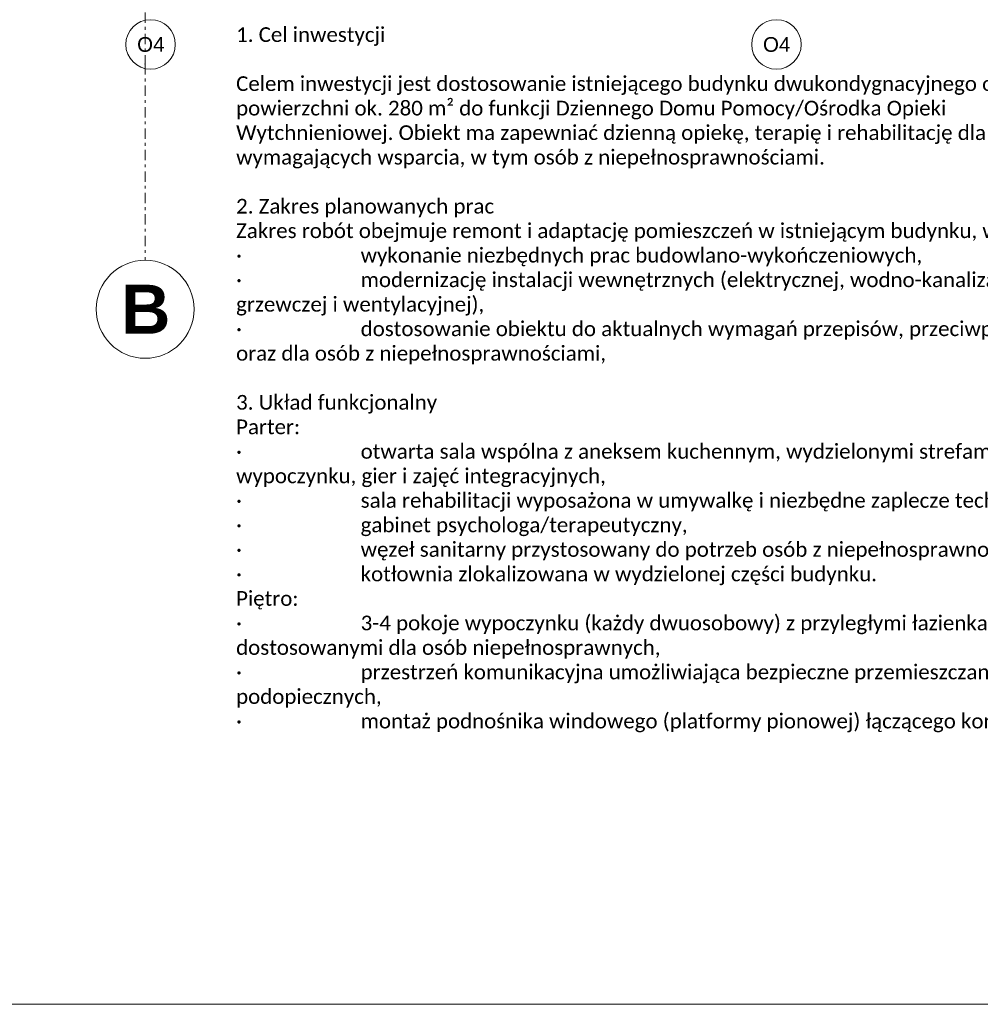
# Model space of a CAD drawing. Extents: x 100 to 2982, y 37 to 2050.
# Tile 54 of 130: x 1094 to 1584, y 50 to 552. Entities that reach past the tile are written whole.
import ezdxf
from ezdxf.xclip import XClip

# ---------------------------------------------------------------- set-up
doc = ezdxf.new("R2010")
doc.units = 0
doc.header["$MEASUREMENT"] = 0
doc.header["$XCLIPFRAME"] = 0
doc.linetypes.add('Przerywana podwójnie', pattern=[54.680554, 26.458333, -10.583333, 7.055556, -10.583333])
for name, color, linetype in [('410-K Osie', 7, 'Continuous'), ('810-G Ogólne', 7, 'Continuous'), ('820-G Rysunki Obrazki', 7, 'Continuous'), ('830-G Teksty Etykiety', 7, 'Continuous'), ('Znaczniki okien ARCHICADa', 7, 'Continuous')]:
    doc.layers.add(name, color=color, linetype=linetype)
doc.styles.add('STYL_AUTOMATYCZNY_2', font='arial.ttf')
doc.styles.add('STYL_AUTOMATYCZNY_3', font='arial.ttf')
doc.styles.add('STYL_AUTOMATYCZNY_8', font='calibri.ttf')

# ---------------------------------------------------------------- blocks, each defined once
blk = doc.blocks.new('Rysunek_1_1', base_point=(-18316.35, -206.53))
at = {"layer": '410-K Osie', "color": 101, "linetype": 'Przerywana podwójnie', "lineweight": 5, "ltscale": 0.2}
for p, q in [((1157.8, 1813.51), (1157.8, 529.46)), ((1157.8, 1813.51), (1157.8, 529.46)), ((1157.8, 529.46), (1157.8, 429.46)), ((1157.8, 529.46), (1157.8, 429.46))]:
    blk.add_line(p, q, dxfattribs=at)
at = {"layer": '410-K Osie', "color": 101, "linetype": 'Continuous', "lineweight": 5, "ltscale": 0.2}
blk.add_circle((1157.8, 404.46), 25, dxfattribs=at)
blk.add_circle((1157.8, 404.46), 25, dxfattribs=at)
at = {"layer": '410-K Osie', "color": 101, "linetype": 'Przerywana podwójnie', "lineweight": 5, "ltscale": 0.2}
blk.add_point((1157.8, 529.46), dxfattribs=at)
blk.add_point((1157.8, 529.46), dxfattribs=at)
blk.add_point((1157.8, 529.46), dxfattribs=at)
blk.add_point((1157.8, 529.46), dxfattribs=at)
at = {"layer": 'Znaczniki okien ARCHICADa', "color": 2, "linetype": 'Continuous', "lineweight": 13, "ltscale": 0.2, "flags": 128}
for points in [[(1147.93, 539.51, 1), (1173.17, 539.51, 1)], [(1467.18, 539.51, 1), (1492.42, 539.51, 1)]]:
    blk.add_lwpolyline(points, format="xyb", close=True, dxfattribs=at)
at = {"layer": '410-K Osie', "color": 101, "linetype": 'Continuous', "lineweight": 5, "insert": (1145.46, 416.96), "char_height": 25, "attachment_point": 1, "style": 'STYL_AUTOMATYCZNY_2'}
blk.add_mtext('\\A1;{\\pql;\\pt0;\\fArial|b1|i0|c238|p38;B}', dxfattribs=at)
blk.add_mtext('\\A1;{\\pql;\\pt0;\\fArial|b1|i0|c238|p38;B}', dxfattribs=at)
at = {"layer": '830-G Teksty Etykiety', "color": 1, "linetype": 'Continuous', "lineweight": 13, "insert": (1204.19, 548.28), "char_height": 7.5, "width": 441.3625, "attachment_point": 1, "style": 'STYL_AUTOMATYCZNY_8'}
blk.add_mtext('\\A1;{\\pql;\\fCalibri|b0|i0|c0|p34;1. Cel inwestycji\\P\\pql;\\fCalibri|b0|i0|c0|p34;\\P\\pql;\\fCalibri|b0|i0|c0|p34;Celem inwestycji jest dostosowanie istniejącego budynku dwukondygnacyjnego o powierzchni ok. 280 m² do funkcji Dziennego Domu Pomocy/Ośrodka Opieki Wytchnieniowej. Obiekt ma zapewniać dzienną opiekę, terapię i rehabilitację dla osób wymagających wsparcia, w tym osób z niepełnosprawnościami.\\P\\pql;\\fCalibri|b0|i0|c0|p34;\\P\\pql;\\fCalibri|b0|i0|c0|p34;2. Zakres planowanych prac\\P\\pql;\\fCalibri|b0|i0|c0|p34;Zakres robót obejmuje remont i adaptację pomieszczeń w istniejącym budynku, w tym:\\P\\pql;\\pt63.5232;\\fCalibri|b0|i0|c0|p34;·^Iwykonanie niezbędnych prac budowlano-wykończeniowych,\\P\\pql;\\fCalibri|b0|i0|c0|p34;·^Imodernizację instalacji wewnętrznych (elektrycznej, wodno-kanalizacyjnej, grzewczej i wentylacyjnej),\\P\\pql;\\fCalibri|b0|i0|c0|p34;·^Idostosowanie obiektu do aktualnych wymagań przepisów, przeciwpożarowych oraz dla osób z niepełnosprawnościami,\\P\\pql;\\fCalibri|b0|i0|c0|p34;\\P\\pql;\\fCalibri|b0|i0|c0|p34;3. Układ funkcjonalny\\P\\pql;\\fCalibri|b0|i0|c0|p34;Parter:\\P\\pql;\\pt63.5232;\\fCalibri|b0|i0|c0|p34;·^Iotwarta sala wspólna z aneksem kuchennym, wydzielonymi strefami wypoczynku, gier i zajęć integracyjnych,\\P\\pql;\\fCalibri|b0|i0|c0|p34;·^Isala rehabilitacji wyposażona w umywalkę i niezbędne zaplecze techniczne,\\P\\pql;\\fCalibri|b0|i0|c0|p34;·^Igabinet psychologa/terapeutyczny,\\P\\pql;\\fCalibri|b0|i0|c0|p34;·^Iwęzeł sanitarny przystosowany do potrzeb osób z niepełnosprawnościami,\\P\\pql;\\fCalibri|b0|i0|c0|p34;·^Ikotłownia zlokalizowana w wydzielonej części budynku.\\P\\pql;\\fCalibri|b0|i0|c0|p34;Piętro:\\P\\pql;\\pt63.5232;\\fCalibri|b0|i0|c0|p34;·^I3-4 pokoje wypoczynku (każdy dwuosobowy) z przyległymi łazienkami dostosowanymi dla osób niepełnosprawnych,\\P\\pql;\\fCalibri|b0|i0|c0|p34;·^Iprzestrzeń komunikacyjna umożliwiająca bezpieczne przemieszczanie się podopiecznych,\\P\\pql;\\pt63.5232;\\fCalibri|b0|i0|c0|p34;·^Imontaż podnośnika windowego (platformy pionowej) łączącego kondygnacje.\\P\\pql;\\fCalibri|b0|i0|c0|p34;}', dxfattribs=at)
at = {"layer": 'Znaczniki okien ARCHICADa', "color": 7, "linetype": 'Continuous', "lineweight": 13, "char_height": 7.5, "attachment_point": 7, "style": 'STYL_AUTOMATYCZNY_3'}
for insert in [(1153.69, 535.64), (1472.94, 535.64)]:
    blk.add_mtext('\\A1;{\\pql;\\pt0;\\fArial|b0|i0|c238|p38;O4\\fArial|b0|i0|c238|p38;\\fArial|b0|i0|c238|p38;\\fArial|b0|i0|c238|p38;}', dxfattribs=dict(at, insert=insert))

msp = doc.modelspace()

# ---------------------------------------------------------------- linework, layer by layer
at = {"layer": '810-G Ogólne', "color": 141, "linetype": 'Continuous', "lineweight": 20, "ltscale": 0.2}
msp.add_lwpolyline([(100, 2050), (2920, 2050), (2920, 50), (100, 50)], close=True, dxfattribs=at)

# ---------------------------------------------------------------- next in the draw order: block references
at = {"layer": '820-G Rysunki Obrazki', "color": 65, "linetype": 'Continuous', "lineweight": 13, "ltscale": 0.2}
ref = msp.add_blockref('Rysunek_1_1', (-18316.35, -206.53), dxfattribs=at)
XClip(ref).set_block_clipping_path([(244.527027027, 75.2081975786), (2570.9054054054, 2024.1891891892)])

doc.saveas('drawing.dxf')
